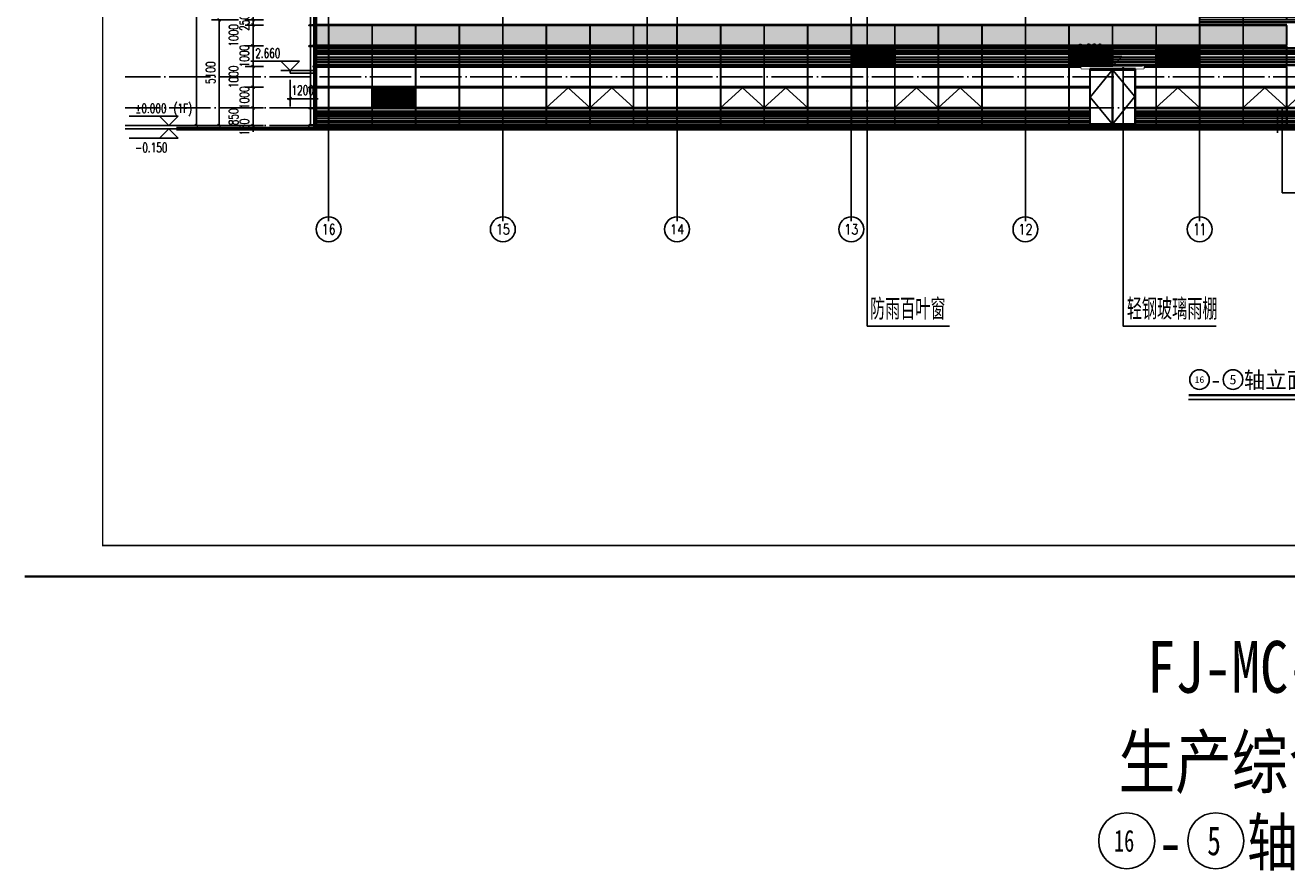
# Model space of a CAD drawing. Header units: millimetres. Extents: x 708158 to 1984082, y -168213 to -53.
# Tile 66 of 220: x 834323 to 895153, y -121889 to -81118. Entities that reach past the tile are written whole.
import ezdxf
from ezdxf.enums import TextEntityAlignment as Align

# ---------------------------------------------------------------- set-up
doc = ezdxf.new("R2010")
doc.units = ezdxf.units.MM
doc.header["$LTSCALE"] = 1000
doc.set_wipeout_variables(frame=1)
doc.linetypes.add('DOTE', pattern=[2.42, 2, -0.2, 0.02, -0.2])
doc.layers.get('0').update_dxf_attribs({"color": 8})
for name, color, linetype in [('230303生产综合楼-平面图_t8$0$DIM_IDEN', 3, 'Continuous'), ('A-ANNO-SYMB', 3, 'Continuous'), ('A-AXIS', 1, 'DOTE'), ('A-看线', 63, 'Continuous'), ('AXIS', 3, 'Continuous'), ('AXIS_TEXT', 7, 'Continuous'), ('DIM_ELEV', 3, 'Continuous'), ('DIM_LEAD', 3, 'Continuous'), ('DOTE', 1, 'DOTE'), ('PUB_DIM', 3, 'Continuous'), ('PUB_TEXT', 7, 'Continuous'), ('WINDOW', 4, 'Continuous'), ('立面加粗', 5, 'Continuous'), ('立面填充线2 穿孔板', 105, 'Continuous'), ('立面窗户线', 21, 'Continuous')]:
    doc.layers.add(name, color=color, linetype=linetype)
doc.layers.add('E-百叶', color=8, linetype='Continuous', lineweight=35)
doc.layers.add('图框', color=4, linetype='Continuous', lineweight=35)
doc.styles.add('-黑体', font='simhei.ttf', dxfattribs={"width": 0.8})
doc.styles.add('_TCH_AXIS', font='COMPLEX', dxfattribs={"bigfont": 'GBCBIG'})
doc.styles.add('_TCH_DIM', font='SIMPLEX', dxfattribs={"bigfont": 'GBCBIG'})
doc.styles.add('_TCH_DIM_T3', font='SIMPLEX', dxfattribs={"width": 0.705882, "bigfont": 'GBCBIG'})
doc.styles.add('_TCH_DYN', font='txt')
doc.dimstyles.new('_TCH_ARCH&&150', dxfattribs={"dimtxt": 446.25, "dimasz": 150, "dimexe": 375, "dimexo": 450, "dimgap": 189.375, "dimtad": 1, "dimdec": 0, "dimzin": 0, "dimdsep": 46, "dimtxsty": '_TCH_DIM_T3', "dimblk": 'ARCHTICK', "dimcen": 0.09, "dimclrt": 7, "dimazin": 2, "dimtfac": 1, "dimtdec": 0, "dimtix": 1, "dimtmove": 2, "dimatfit": 3, "dimfxl": 1, "dimtolj": 1, "dimtzin": 0, "dimarcsym": 0})

# ---------------------------------------------------------------- blocks, each defined once
blk = doc.blocks.new('A$C24AE1B25')
at = {"layer": '立面窗户线'}
blk.add_lwpolyline([(46850, 30), (0, 30), (-30, 30), (-300, 0), (-300, -30), (0, -30), (46850, -30)], dxfattribs=at)
blk = doc.blocks.new('A$C354F61B6')
at = {"layer": 'A-看线'}
for points in [[(0, 0), (2090, 0), (2090, -50), (0, -50)], [(2100, 0), (4190, 0), (4190, -50), (2100, -50)], [(4200, 0), (6290, 0), (6290, -50), (4200, -50)], [(6300, 0), (8390, 0), (8390, -50), (6300, -50)], [(0, -100), (2090, -100), (2090, -150), (0, -150)], [(0, -200), (2090, -200), (2090, -250), (0, -250)], [(0, -350), (2090, -350), (2090, -450), (0, -450)], [(0, -500), (2090, -500), (2090, -555), (0, -555)], [(2100, -100), (4190, -100), (4190, -150), (2100, -150)], [(2100, -200), (4190, -200), (4190, -250), (2100, -250)], [(2100, -350), (4190, -350), (4190, -450), (2100, -450)], [(2100, -500), (4190, -500), (4190, -555), (2100, -555)], [(4200, -100), (6290, -100), (6290, -150), (4200, -150)], [(4200, -200), (6290, -200), (6290, -250), (4200, -250)], [(4200, -350), (6290, -350), (6290, -450), (4200, -450)], [(4200, -500), (6290, -500), (6290, -555), (4200, -555)], [(6300, -100), (8390, -100), (8390, -150), (6300, -150)], [(6300, -200), (8390, -200), (8390, -250), (6300, -250)], [(6300, -350), (8390, -350), (8390, -450), (6300, -450)], [(6300, -500), (8390, -500), (8390, -555), (6300, -555)]]:
    blk.add_lwpolyline(points, close=True, dxfattribs=at)
at = {"layer": 'WINDOW'}
for points in [[(2090, 120), (2100, 120), (2100, -640), (2090, -640)], [(4190, 120), (4200, 120), (4200, -640), (4190, -640)], [(6290, 120), (6300, 120), (6300, -640), (6290, -640)], [(8390, 120), (8400, 120), (8400, -640), (8390, -640)]]:
    blk.add_lwpolyline(points, close=True, dxfattribs=at)
blk = doc.blocks.new('A$C5C1C4617')
at = {"layer": 'A-看线'}
for points in [[(10, -120), (650, -120), (650, -170), (10, -170)], [(10, -220), (650, -220), (650, -270), (10, -270)], [(10, -320), (650, -320), (650, -370), (10, -370)], [(10, -470), (650, -470), (650, -570), (10, -570)], [(10, -620), (650, -620), (650, -675), (10, -675)]]:
    blk.add_lwpolyline(points, close=True, dxfattribs=at)
at = {"layer": 'WINDOW'}
for points in [[(0, 0), (10, 0), (10, -760), (0, -760)], [(650, 0), (660, 0), (660, -760), (650, -760)]]:
    blk.add_lwpolyline(points, close=True, dxfattribs=at)
blk = doc.blocks.new('A$C599A3F4D')
at = {"layer": 'WINDOW'}
for points in [[(0, 0), (10, 0), (10, -940), (0, -940)], [(650, 0), (660, 0), (660, -940), (650, -940)]]:
    blk.add_lwpolyline(points, close=True, dxfattribs=at)
blk = doc.blocks.new('A$C230C5668')
at = {"layer": 'WINDOW'}
for points in [[(2090, 2000), (2100, 2000), (2100, 1060), (2090, 1060)], [(4190, 2000), (4200, 2000), (4200, 1060), (4190, 1060)], [(6290, 2000), (6300, 2000), (6300, 1060), (6290, 1060)], [(8390, 2000), (8400, 2000), (8400, 1060), (8390, 1060)], [(8390, 2000), (8400, 2000), (8400, 1060), (8390, 1060)], [(2090, 0), (2100, 0), (2100, -940), (2090, -940)], [(4190, 0), (4200, 0), (4200, -940), (4190, -940)], [(6290, 0), (6300, 0), (6300, -940), (6290, -940)], [(8390, 0), (8400, 0), (8400, -940), (8390, -940)], [(2090, -1000), (2100, -1000), (2100, -1940), (2090, -1940)], [(4190, -1000), (4200, -1000), (4200, -1940), (4190, -1940)], [(6290, -1000), (6300, -1000), (6300, -1940), (6290, -1940)], [(8390, -1000), (8400, -1000), (8400, -1940), (8390, -1940)]]:
    blk.add_lwpolyline(points, close=True, dxfattribs=at)
for points in [[(2100, -1940), (3145, -1000), (4190, -1940)], [(4200, -1940), (5245, -1000), (6290, -1940)]]:
    blk.add_lwpolyline(points, dxfattribs=at)
blk = doc.blocks.new('A$C570A7CAF')
at = {"layer": 'A-看线'}
for points in [[(10, -70), (650, -70), (650, -120), (10, -120)], [(10, -220), (650, -220), (650, -270), (10, -270)], [(10, -320), (650, -320), (650, -370), (10, -370)], [(10, -520), (650, -520), (650, -620), (10, -620)], [(10, -720), (650, -720), (650, -770), (10, -770)], [(10, -870), (650, -870), (650, -920), (10, -920)]]:
    blk.add_lwpolyline(points, close=True, dxfattribs=at)
at = {"layer": 'WINDOW'}
for points in [[(0, 0), (10, 0), (10, -940), (0, -940)], [(650, 0), (660, 0), (660, -940), (650, -940)]]:
    blk.add_lwpolyline(points, close=True, dxfattribs=at)
blk = doc.blocks.new('A$C48FF79B3')
at = {"layer": 'A-看线'}
for points in [[(0, -70), (2090, -70), (2090, -120), (0, -120)], [(0, -220), (2090, -220), (2090, -270), (0, -270)], [(0, -320), (2090, -320), (2090, -370), (0, -370)], [(0, -520), (2090, -520), (2090, -620), (0, -620)], [(2100, -70), (4190, -70), (4190, -120), (2100, -120)], [(2100, -220), (4190, -220), (4190, -270), (2100, -270)], [(2100, -320), (4190, -320), (4190, -370), (2100, -370)], [(2100, -520), (4190, -520), (4190, -620), (2100, -620)], [(4200, -70), (6290, -70), (6290, -120), (4200, -120)], [(4200, -220), (6290, -220), (6290, -270), (4200, -270)], [(4200, -320), (6290, -320), (6290, -370), (4200, -370)], [(4200, -520), (6290, -520), (6290, -620), (4200, -620)], [(6300, -70), (8390, -70), (8390, -120), (6300, -120)], [(6300, -220), (8390, -220), (8390, -270), (6300, -270)], [(6300, -320), (8390, -320), (8390, -370), (6300, -370)], [(6300, -520), (8390, -520), (8390, -620), (6300, -620)], [(0, -720), (2090, -720), (2090, -770), (0, -770)], [(0, -870), (2090, -870), (2090, -920), (0, -920)], [(2100, -720), (4190, -720), (4190, -770), (2100, -770)], [(2100, -870), (4190, -870), (4190, -920), (2100, -920)], [(4200, -720), (6290, -720), (6290, -770), (4200, -770)], [(4200, -870), (6290, -870), (6290, -920), (4200, -920)], [(6300, -720), (8390, -720), (8390, -770), (6300, -770)], [(6300, -870), (8390, -870), (8390, -920), (6300, -920)]]:
    blk.add_lwpolyline(points, close=True, dxfattribs=at)
at = {"layer": 'WINDOW'}
for points in [[(2090, 0), (2100, 0), (2100, -940), (2090, -940)], [(4190, 0), (4200, 0), (4200, -940), (4190, -940)], [(6290, 0), (6300, 0), (6300, -940), (6290, -940)], [(8390, 0), (8400, 0), (8400, -940), (8390, -940)]]:
    blk.add_lwpolyline(points, close=True, dxfattribs=at)
blk = doc.blocks.new('A$C2F0649D6')
at = {"layer": 'WINDOW'}
for points in [[(2090, 0), (2100, 0), (2100, -940), (2090, -940)], [(4190, 0), (4200, 0), (4200, -940), (4190, -940)], [(6290, 0), (6300, 0), (6300, -940), (6290, -940)], [(8390, 0), (8400, 0), (8400, -940), (8390, -940)], [(8390, 0), (8400, 0), (8400, -940), (8390, -940)]]:
    blk.add_lwpolyline(points, close=True, dxfattribs=at)
blk = doc.blocks.new('A$C18ED7D16')
at = {"layer": 'WINDOW'}
blk.add_lwpolyline([(-80, 285), (-480, 285), (-480, 415), (2520, 415), (2520, 285), (2120, 285), (2120, 225), (-80, 225)], close=True, dxfattribs=at)
blk.add_wipeout([(-480, 415), (-480, 285), (2520, 285), (2520, 415)]).dxf.layer = 'WINDOW'
blk.add_wipeout([(-80, 225), (2120, 225), (2120, -2400), (-80, -2400)]).dxf.layer = 'WINDOW'
for points in [[(2120, 285), (-80, 285)], [(1001, 205), (-60, -1088), (1000, -2380)], [(1041, 205), (2100, -1063), (1040, -2380)]]:
    blk.add_lwpolyline(points, dxfattribs=at)
for points in [[(-80, 225), (1021, 225), (1020, -2400), (-80, -2400)], [(-60, 205), (1001, 205), (1000, -2380), (-60, -2380)], [(2120, 225), (1021, 225), (1020, -2400), (2120, -2400)], [(2100, 205), (1041, 205), (1040, -2380), (2100, -2380)]]:
    blk.add_lwpolyline(points, close=True, dxfattribs=at)
blk = doc.blocks.new('A$C02054E28')
at = {"layer": 'A-看线'}
for points in [[(0, -170), (2090, -170), (2090, -270), (0, -270)], [(0, -370), (2090, -370), (2090, -420), (0, -420)], [(0, -520), (2090, -520), (2090, -570), (0, -570)], [(2100, -170), (4190, -170), (4190, -270), (2100, -270)], [(2100, -370), (4190, -370), (4190, -420), (2100, -420)], [(2100, -520), (4190, -520), (4190, -570), (2100, -570)], [(0, -750), (2090, -750), (2090, -800), (0, -800)], [(0, -850), (2090, -850), (2090, -950), (0, -950)], [(0, -1050), (2090, -1050), (2090, -1100), (0, -1100)], [(2100, -750), (4190, -750), (4190, -800), (2100, -800)], [(2100, -850), (4190, -850), (4190, -950), (2100, -950)], [(2100, -1050), (4190, -1050), (4190, -1100), (2100, -1100)]]:
    blk.add_lwpolyline(points, close=True, dxfattribs=at)
at = {"layer": 'WINDOW'}
for points in [[(2090, 0), (2100, 0), (2100, -640), (2090, -640)], [(4190, 0), (4200, 0), (4200, -640), (4190, -640)], [(2090, -700), (2100, -700), (2100, -1190), (2090, -1190)], [(2090, -1250), (2100, -1250), (2100, -2190), (2090, -2190)], [(4190, -1250), (4200, -1250), (4200, -2190), (4190, -2190)]]:
    blk.add_lwpolyline(points, close=True, dxfattribs=at)
blk = doc.blocks.new('A$C15bcb37a')
at = {"layer": 'A-看线'}
for points in [[(0, -2320), (2090, -2320), (2090, -2370), (0, -2370)], [(2100, -2320), (4190, -2320), (4190, -2370), (2100, -2370)], [(0, -2470), (2090, -2470), (2090, -2520), (0, -2520)], [(0, -2570), (2090, -2570), (2090, -2620), (0, -2620)], [(0, -2770), (2090, -2770), (2090, -2870), (0, -2870)], [(0, -2970), (2090, -2970), (2090, -3020), (0, -3020)], [(2100, -2470), (4190, -2470), (4190, -2520), (2100, -2520)], [(2100, -2570), (4190, -2570), (4190, -2620), (2100, -2620)], [(2100, -2770), (4190, -2770), (4190, -2870), (2100, -2870)], [(2100, -2970), (4190, -2970), (4190, -3020), (2100, -3020)], [(0, -3120), (2090, -3120), (2090, -3170), (0, -3170)], [(2100, -3120), (4190, -3120), (4190, -3170), (2100, -3170)], [(0, -5370), (2090, -5370), (2090, -5420), (0, -5420)], [(0, -5470), (2090, -5470), (2090, -5520), (0, -5520)], [(2100, -5370), (4190, -5370), (4190, -5420), (2100, -5420)], [(2100, -5470), (4190, -5470), (4190, -5520), (2100, -5520)], [(0, -5570), (2090, -5570), (2090, -5620), (0, -5620)], [(0, -5720), (2090, -5720), (2090, -5820), (0, -5820)], [(0, -5870), (2090, -5870), (2090, -5925), (0, -5925)], [(2100, -5570), (4190, -5570), (4190, -5620), (2100, -5620)], [(2100, -5720), (4190, -5720), (4190, -5820), (2100, -5820)], [(2100, -5870), (4190, -5870), (4190, -5925), (2100, -5925)]]:
    blk.add_lwpolyline(points, close=True, dxfattribs=at)
at = {"layer": 'WINDOW'}
for points in [[(-10, -1250), (0, -1250), (0, -2190), (-10, -2190)], [(4190, -1250), (4200, -1250), (4200, -2190), (4190, -2190)], [(4200, -1250), (4190, -1250), (4190, -2190), (4200, -2190)], [(2090, -2250), (2100, -2250), (2100, -3190), (2090, -3190)], [(4190, -2250), (4200, -2250), (4200, -3190), (4190, -3190)], [(4200, -2250), (4190, -2250), (4190, -3190), (4200, -3190)], [(-10, -3250), (0, -3250), (0, -4190), (-10, -4190)], [(2090, -3250), (2100, -3250), (2100, -4190), (2090, -4190)], [(4190, -3250), (4200, -3250), (4200, -4190), (4190, -4190)], [(4200, -3250), (4190, -3250), (4190, -4190), (4200, -4190)], [(-10, -4250), (0, -4250), (0, -5190), (-10, -5190)], [(2090, -4250), (2100, -4250), (2100, -5190), (2090, -5190)], [(4190, -4250), (4200, -4250), (4200, -5190), (4190, -5190)], [(4200, -4250), (4190, -4250), (4190, -5190), (4200, -5190)], [(2090, -5250), (2100, -5250), (2100, -6010), (2090, -6010)], [(4190, -5250), (4200, -5250), (4200, -6010), (4190, -6010)], [(4200, -5250), (4190, -5250), (4190, -6010), (4200, -6010)]]:
    blk.add_lwpolyline(points, close=True, dxfattribs=at)
blk.add_lwpolyline([(2100, -5190), (3145, -4250), (4190, -5190)], dxfattribs=at)
at = {"layer": 'A-看线'}
blk.add_blockref('A$C02054E28', (0, 0), dxfattribs=at)
blk = doc.blocks.new('A$Cc3478b20')
at = {"layer": 'E-百叶'}
blk.add_lwpolyline([(-395, 0), (1695, 0), (1695, -940), (-395, -940)], close=True, dxfattribs=at)
blk.add_wipeout([(-395, 0), (1695, 0), (1695, -940), (-395, -940)]).dxf.layer = 'E-百叶'
h = blk.add_hatch(dxfattribs=at)
h.set_pattern_fill('玻璃', color=256, scale=50)
h.set_pattern_definition([(0, (-760813.53, 77946.665), (0, 60), [])])
h.paths.add_polyline_path([(-395, 0), (1695, 0), (1695, -940), (-395, -940)])
blk = doc.blocks.new('byb')
at = {"layer": 'E-百叶'}
for p in [(884745, -82137), (895240, -82137), (899440, -82137), (861640, -84137)]:
    blk.add_blockref('A$Cc3478b20', p, dxfattribs=at)
blk = doc.blocks.new('A$C998f5811')
at = {"layer": '图框', "color": 4}
blk.add_line((-126150, 0), (0, 0), dxfattribs=at)
at = {"layer": '图框', "color": 4, "const_width": 74.2}
blk.add_lwpolyline([(-122400, 1500), (-1500, 1500), (-1500, 87600), (-122400, 87600)], close=True, dxfattribs=at)
blk = doc.blocks.new('_ArchTick')
at = {"color": 0, "linetype": 'ByBlock', "const_width": 0.3}
blk.add_lwpolyline([(-0.5, -0.5), (0.5, 0.5)], dxfattribs=at)
blk = doc.blocks.new('*D84')
at = {"layer": 'Defpoints', "color": 0, "transparency": 16777216}
for p in [(847103, -83297), (848303, -83297), (848303, -84660)]:
    blk.add_point(p, dxfattribs=at)
at = {"layer": 'PUB_DIM', "color": 0, "lineweight": -2, "transparency": 16777216}
for p, q in [((847103, -83747), (847103, -85035)), ((848303, -83747), (848303, -85035)), ((847103, -84660), (846953, -84660)), ((847103, -84660), (848303, -84660)), ((848303, -84660), (848453, -84660))]:
    blk.add_line(p, q, dxfattribs=at)
at = {"layer": 'PUB_DIM', "color": 0, "lineweight": -2, "transparency": 16777216, "xscale": 150, "yscale": 150, "zscale": 150}
blk.add_blockref('_ArchTick', (847103, -84660), dxfattribs=at)
at = {"layer": 'PUB_DIM', "color": 0, "lineweight": -2, "transparency": 16777216, "xscale": 150, "yscale": 150, "zscale": 150, "rotation": 180}
blk.add_blockref('_ArchTick', (848303, -84660), dxfattribs=at)
at = {"layer": 'PUB_DIM', "color": 7, "transparency": 16777216, "insert": (847703, -84248), "char_height": 446.2, "attachment_point": 5, "style": '_TCH_DIM_T3'}
blk.add_mtext('\\A1;1200', dxfattribs=at)
blk = doc.blocks.new('*D643')
at = {"layer": 'Defpoints', "color": 0, "transparency": 16777216}
for p in [(845307, -85957), (846255, -85957), (846255, -86107)]:
    blk.add_point(p, dxfattribs=at)
at = {"layer": 'PUB_DIM', "color": 0, "lineweight": -2, "transparency": 16777216}
for p, q in [((845805, -85957), (844932, -85957)), ((845805, -86107), (844932, -86107)), ((845307, -85957), (845307, -85807)), ((845307, -86107), (845307, -85957)), ((845307, -86107), (845307, -86257))]:
    blk.add_line(p, q, dxfattribs=at)
at = {"layer": 'PUB_DIM', "color": 0, "lineweight": -2, "transparency": 16777216, "xscale": 150, "yscale": 150, "zscale": 150}
for p, rotation in [((845307, -85957), 270), ((845307, -86107), 90)]:
    blk.add_blockref('_ArchTick', p, dxfattribs=dict(at, rotation=rotation))
at = {"layer": 'PUB_DIM', "color": 7, "transparency": 16777216, "insert": (844894, -86032), "char_height": 446.2, "attachment_point": 5, "rotation": 90, "style": '_TCH_DIM_T3'}
blk.add_mtext('\\A1;150', dxfattribs=at)
blk = doc.blocks.new('*D644')
at = {"layer": 'Defpoints', "color": 0, "transparency": 16777216}
for p in [(845307, -85107), (846255, -85107), (846255, -85957)]:
    blk.add_point(p, dxfattribs=at)
at = {"layer": 'PUB_DIM', "color": 0, "lineweight": -2, "transparency": 16777216}
for p, q in [((845805, -85107), (844932, -85107)), ((845307, -85957), (845307, -85107)), ((845805, -85957), (844932, -85957))]:
    blk.add_line(p, q, dxfattribs=at)
at = {"layer": 'PUB_DIM', "color": 0, "lineweight": -2, "transparency": 16777216, "xscale": 150, "yscale": 150, "zscale": 150}
for p, rotation in [((845307, -85107), 90), ((845307, -85957), 270)]:
    blk.add_blockref('_ArchTick', p, dxfattribs=dict(at, rotation=rotation))
at = {"layer": 'PUB_DIM', "color": 7, "transparency": 16777216, "insert": (844369, -85532), "char_height": 446.2, "attachment_point": 5, "rotation": 90, "style": '_TCH_DIM_T3'}
blk.add_mtext('\\A1;850', dxfattribs=at)
blk = doc.blocks.new('*D645')
at = {"layer": 'Defpoints', "color": 0, "transparency": 16777216}
for p in [(845307, -84107), (846255, -84107), (846255, -85107)]:
    blk.add_point(p, dxfattribs=at)
at = {"layer": 'PUB_DIM', "color": 0, "lineweight": -2, "transparency": 16777216}
for p, q in [((845805, -84107), (844932, -84107)), ((845307, -84107), (845307, -83957)), ((845307, -85107), (845307, -84107)), ((845805, -85107), (844932, -85107)), ((845307, -85107), (845307, -85257))]:
    blk.add_line(p, q, dxfattribs=at)
at = {"layer": 'PUB_DIM', "color": 0, "lineweight": -2, "transparency": 16777216, "xscale": 150, "yscale": 150, "zscale": 150}
for p, rotation in [((845307, -84107), 270), ((845307, -85107), 90)]:
    blk.add_blockref('_ArchTick', p, dxfattribs=dict(at, rotation=rotation))
at = {"layer": 'PUB_DIM', "color": 7, "transparency": 16777216, "insert": (844894, -84607), "char_height": 446.2, "attachment_point": 5, "rotation": 90, "style": '_TCH_DIM_T3'}
blk.add_mtext('\\A1;1000', dxfattribs=at)
blk = doc.blocks.new('*D646')
at = {"layer": 'Defpoints', "color": 0, "transparency": 16777216}
for p in [(845307, -83107), (846255, -83107), (846255, -84107)]:
    blk.add_point(p, dxfattribs=at)
at = {"layer": 'PUB_DIM', "color": 0, "lineweight": -2, "transparency": 16777216}
for p, q in [((845805, -83107), (844932, -83107)), ((845307, -84107), (845307, -83107)), ((845805, -84107), (844932, -84107))]:
    blk.add_line(p, q, dxfattribs=at)
at = {"layer": 'PUB_DIM', "color": 0, "lineweight": -2, "transparency": 16777216, "xscale": 150, "yscale": 150, "zscale": 150}
for p, rotation in [((845307, -83107), 90), ((845307, -84107), 270)]:
    blk.add_blockref('_ArchTick', p, dxfattribs=dict(at, rotation=rotation))
at = {"layer": 'PUB_DIM', "color": 7, "transparency": 16777216, "insert": (844369, -83607), "char_height": 446.2, "attachment_point": 5, "rotation": 90, "style": '_TCH_DIM_T3'}
blk.add_mtext('\\A1;1000', dxfattribs=at)
blk = doc.blocks.new('*D647')
at = {"layer": 'Defpoints', "color": 0, "transparency": 16777216}
for p in [(845307, -82107), (846255, -82107), (846255, -83107)]:
    blk.add_point(p, dxfattribs=at)
at = {"layer": 'PUB_DIM', "color": 0, "lineweight": -2, "transparency": 16777216}
for p, q in [((845805, -82107), (844932, -82107)), ((845307, -82107), (845307, -81957)), ((845307, -83107), (845307, -82107)), ((845805, -83107), (844932, -83107)), ((845307, -83107), (845307, -83257))]:
    blk.add_line(p, q, dxfattribs=at)
at = {"layer": 'PUB_DIM', "color": 0, "lineweight": -2, "transparency": 16777216, "xscale": 150, "yscale": 150, "zscale": 150}
for p, rotation in [((845307, -82107), 270), ((845307, -83107), 90)]:
    blk.add_blockref('_ArchTick', p, dxfattribs=dict(at, rotation=rotation))
at = {"layer": 'PUB_DIM', "color": 7, "transparency": 16777216, "insert": (844894, -82607), "char_height": 446.2, "attachment_point": 5, "rotation": 90, "style": '_TCH_DIM_T3'}
blk.add_mtext('\\A1;1000', dxfattribs=at)
blk = doc.blocks.new('*D648')
at = {"layer": 'Defpoints', "color": 0, "transparency": 16777216}
for p in [(845307, -81107), (846255, -81107), (846255, -82107)]:
    blk.add_point(p, dxfattribs=at)
at = {"layer": 'PUB_DIM', "color": 0, "lineweight": -2, "transparency": 16777216}
for p, q in [((845805, -81107), (844932, -81107)), ((845307, -82107), (845307, -81107)), ((845805, -82107), (844932, -82107))]:
    blk.add_line(p, q, dxfattribs=at)
at = {"layer": 'PUB_DIM', "color": 0, "lineweight": -2, "transparency": 16777216, "xscale": 150, "yscale": 150, "zscale": 150}
for p, rotation in [((845307, -81107), 90), ((845307, -82107), 270)]:
    blk.add_blockref('_ArchTick', p, dxfattribs=dict(at, rotation=rotation))
at = {"layer": 'PUB_DIM', "color": 7, "transparency": 16777216, "insert": (844369, -81607), "char_height": 446.2, "attachment_point": 5, "rotation": 90, "style": '_TCH_DIM_T3'}
blk.add_mtext('\\A1;1000', dxfattribs=at)
blk = doc.blocks.new('*D649')
at = {"layer": 'Defpoints', "color": 0, "transparency": 16777216}
for p in [(845307, -80857), (846255, -80857), (846255, -81107)]:
    blk.add_point(p, dxfattribs=at)
at = {"layer": 'PUB_DIM', "color": 0, "lineweight": -2, "transparency": 16777216}
for p, q in [((845805, -80857), (844932, -80857)), ((845307, -80857), (845307, -80707)), ((845307, -81107), (845307, -80857)), ((845805, -81107), (844932, -81107)), ((845307, -81107), (845307, -81257))]:
    blk.add_line(p, q, dxfattribs=at)
at = {"layer": 'PUB_DIM', "color": 0, "lineweight": -2, "transparency": 16777216, "xscale": 150, "yscale": 150, "zscale": 150}
for p, rotation in [((845307, -80857), 270), ((845307, -81107), 90)]:
    blk.add_blockref('_ArchTick', p, dxfattribs=dict(at, rotation=rotation))
at = {"layer": 'PUB_DIM', "color": 7, "transparency": 16777216, "insert": (844894, -80982), "char_height": 446.2, "attachment_point": 5, "rotation": 90, "style": '_TCH_DIM_T3'}
blk.add_mtext('\\A1;250', dxfattribs=at)
blk = doc.blocks.new('*D719')
at = {"layer": 'Defpoints', "color": 0, "transparency": 16777216}
for p in [(842578, -37657), (845052, -37657), (845052, -85957)]:
    blk.add_point(p, dxfattribs=at)
at = {"layer": 'PUB_DIM', "color": 0, "lineweight": -2, "transparency": 16777216}
for p, q in [((844602, -37657), (842203, -37657)), ((842578, -85957), (842578, -37657)), ((844602, -85957), (842203, -85957))]:
    blk.add_line(p, q, dxfattribs=at)
at = {"layer": 'PUB_DIM', "color": 0, "lineweight": -2, "transparency": 16777216, "xscale": 150, "yscale": 150, "zscale": 150}
for p, rotation in [((842578, -37657), 90), ((842578, -85957), 270)]:
    blk.add_blockref('_ArchTick', p, dxfattribs=dict(at, rotation=rotation))
at = {"layer": 'PUB_DIM', "color": 7, "transparency": 16777216, "insert": (842166, -61807), "char_height": 446.2, "attachment_point": 5, "rotation": 90, "style": '_TCH_DIM_T3'}
blk.add_mtext('\\A1;48300', dxfattribs=at)
blk = doc.blocks.new('*D720')
at = {"layer": 'Defpoints', "color": 0, "transparency": 16777216}
for p in [(843675, -80857), (845052, -80857), (845052, -85957)]:
    blk.add_point(p, dxfattribs=at)
at = {"layer": 'PUB_DIM', "color": 0, "lineweight": -2, "transparency": 16777216}
for p, q in [((844602, -80857), (843300, -80857)), ((843675, -85957), (843675, -80857)), ((844602, -85957), (843300, -85957))]:
    blk.add_line(p, q, dxfattribs=at)
at = {"layer": 'PUB_DIM', "color": 0, "lineweight": -2, "transparency": 16777216, "xscale": 150, "yscale": 150, "zscale": 150}
for p, rotation in [((843675, -80857), 90), ((843675, -85957), 270)]:
    blk.add_blockref('_ArchTick', p, dxfattribs=dict(at, rotation=rotation))
at = {"layer": 'PUB_DIM', "color": 7, "transparency": 16777216, "insert": (843262, -83407), "char_height": 446.2, "attachment_point": 5, "rotation": 90, "style": '_TCH_DIM_T3'}
blk.add_mtext('\\A1;5100', dxfattribs=at)

msp = doc.modelspace()

# ---------------------------------------------------------------- hatches: boundary and pattern name
at = {"layer": '立面填充线2 穿孔板'}
for points in [[(848308, -81136.7), (895148, -81136.7), (895148, -82076.7), (848308, -82076.7)], [(848308, -82136.7), (895148, -82136.7), (895148, -83076.7), (848308, -83076.7)], [(848308, -85136.7), (895178, -85136.7), (895178, -85896.7), (848308, -85896.7)]]:
    msp.add_hatch(color=256, dxfattribs=at).paths.add_polyline_path(points)

# ---------------------------------------------------------------- linework, layer by layer
at = {"layer": '230303生产综合楼-平面图_t8$0$DIM_IDEN'}
msp.add_line((894928, -89204.5), (900103, -89204.5), dxfattribs=at)
at = {"layer": 'A-ANNO-SYMB', "const_width": 105}
msp.add_lwpolyline([(890418.7, -98953.6), (900635.7, -98953.6)], dxfattribs=at)
at = {"layer": 'A-ANNO-SYMB'}
msp.add_lwpolyline([(890418.7, -99163.6), (900635.7, -99163.6)], dxfattribs=at)
at = {"layer": 'A-AXIS'}
for p, q in [((949740, -85956.7), (839134.6, -85956.7)), ((949740, -86106.7), (839134.6, -86106.7))]:
    msp.add_line(p, q, dxfattribs=at)
at = {"layer": 'A-看线'}
for points in [[(848308, -81136.7), (895148, -81136.7), (895148, -82076.7), (848308, -82076.7)], [(848308, -82136.7), (895148, -82136.7), (895148, -83076.7), (848308, -83076.7)], [(848308, -85136.7), (895178, -85136.7), (895178, -85896.7), (848308, -85896.7)]]:
    msp.add_lwpolyline(points, close=True, dxfattribs=at)
at = {"layer": 'AXIS'}
for p, q in [((848953, -87432.6), (848953, -89728.7)), ((857353, -87432.6), (857353, -89728.7)), ((865753, -87432.6), (865753, -89728.7)), ((874153, -87432.6), (874153, -89728.7)), ((882553, -87432.6), (882553, -89728.7)), ((890953, -87432.6), (890953, -89728.7)), ((848953, -89307.3), (848953, -90558.4)), ((857353, -89307.3), (857353, -90558.4)), ((865753, -89307.3), (865753, -90558.4)), ((874153, -89307.3), (874153, -90558.4)), ((882553, -89307.3), (882553, -90558.4)), ((890953, -89307.3), (890953, -90558.4))]:
    msp.add_line(p, q, dxfattribs=at)
for centre in [(848953, -90958.4), (857353, -90958.4), (865753, -90958.4), (874153, -90958.4), (882553, -90958.4), (890953, -90958.4)]:
    msp.add_circle(centre, 600, dxfattribs=at)
at = {"layer": 'DIM_ELEV'}
for p, q in [((847553, -82846.7), (845205.5, -82846.7)), ((847103, -83296.7), (846653, -82846.7)), ((848153, -83296.7), (846653, -83296.7)), ((847103, -83296.7), (847553, -82846.7)), ((841689.4, -85506.7), (839341.9, -85506.7)), ((841239.4, -85956.7), (840789.4, -85506.7)), ((841239.4, -85956.7), (841689.4, -85506.7)), ((842289.4, -85956.7), (840789.4, -85956.7)), ((841239.4, -86106.7), (840789.4, -86556.7)), ((842289.4, -86106.7), (840789.4, -86106.7)), ((841239.4, -86106.7), (841689.4, -86556.7)), ((841689.4, -86556.7), (839341.9, -86556.7))]:
    msp.add_line(p, q, dxfattribs=at)
at = {"layer": 'DIM_LEAD'}
for p, q in [((848075, -85136.7), (848075, -32009.6)), ((848075, -82098.7), (848075, -32009.6)), ((848075, -84098.7), (848075, -32009.6)), ((848075, -85136.7), (848075, -32009.6)), ((848075, -85136.7), (848075, -32009.6)), ((848075, -85911.7), (848075, -32009.6)), ((874919.8, -95627.2), (878887.4, -95627.2))]:
    msp.add_line(p, q, dxfattribs=at)
at = {"layer": 'DIM_LEAD', "const_width": 60}
for points in [[(848075, -81128.7, 1), (848075, -81068.7, 1)], [(848075, -82128.7, 1), (848075, -82068.7, 1)], [(848075, -84128.7, 1), (848075, -84068.7, 1)], [(848075, -85166.7, 1), (848075, -85106.7, 1)], [(848075, -85166.7, 1), (848075, -85106.7, 1)], [(848075, -85166.7, 1), (848075, -85106.7, 1)], [(848075, -85941.7, 1), (848075, -85881.7, 1)], [(864316.6, -85926.7, 1), (864316.6, -85866.7, 1)], [(864316.6, -85926.7, 1), (864316.6, -85866.7, 1)]]:
    msp.add_lwpolyline(points, format="xyb", close=True, dxfattribs=at)
at = {"layer": 'DOTE'}
for p, q in [((848953, -87432.6), (848953, -34939.7)), ((848953, -87432.6), (848953, -34939.7)), ((857353, -87432.6), (857353, -34939.7)), ((865753, -87432.6), (865753, -34939.7)), ((874153, -87432.6), (874153, -34939.7)), ((882553, -87432.6), (882553, -34939.7)), ((890953, -87432.6), (890953, -34939.7))]:
    msp.add_line(p, q, dxfattribs=at)
at = {"layer": 'PUB_TEXT'}
for centre, radius in [((890943.7, -98204), 472.5), ((892560.7, -98204), 472.5), ((887433.6, -120442.6), 1350), ((891729.8, -120442.6), 1350)]:
    msp.add_circle(centre, radius, dxfattribs=at)
at = {"layer": 'WINDOW'}
for points in [[(851048, -81136.7), (851058, -81136.7), (851058, -82076.7), (851048, -82076.7)], [(853148, -81136.7), (853158, -81136.7), (853158, -82076.7), (853148, -82076.7)], [(855248, -81136.7), (855258, -81136.7), (855258, -82076.7), (855248, -82076.7)], [(857348, -81136.7), (857358, -81136.7), (857358, -82076.7), (857348, -82076.7)], [(857348, -81136.7), (857358, -81136.7), (857358, -82076.7), (857348, -82076.7)], [(865748, -82136.7), (865758, -82136.7), (865758, -83076.7), (865748, -83076.7)], [(847103, -83426.7), (847103, -83296.7), (848308, -83296.7), (848308, -83426.7)], [(851048, -83136.7), (851058, -83136.7), (851058, -84076.7), (851048, -84076.7)], [(853148, -83136.7), (853158, -83136.7), (853158, -84076.7), (853148, -84076.7)], [(855248, -83136.7), (855258, -83136.7), (855258, -84076.7), (855248, -84076.7)], [(857348, -83136.7), (857358, -83136.7), (857358, -84076.7), (857348, -84076.7)], [(884648, -83136.7), (884658, -83136.7), (884658, -84076.7), (884648, -84076.7)], [(888848, -83136.7), (888858, -83136.7), (888858, -84076.7), (888848, -84076.7)], [(851048, -84136.7), (851058, -84136.7), (851058, -85076.7), (851048, -85076.7)], [(853148, -84136.7), (853158, -84136.7), (853158, -85076.7), (853148, -85076.7)], [(855248, -84136.7), (855258, -84136.7), (855258, -85076.7), (855248, -85076.7)], [(857348, -84136.7), (857358, -84136.7), (857358, -85076.7), (857348, -85076.7)], [(884648, -84136.7), (884658, -84136.7), (884658, -85076.7), (884648, -85076.7)], [(886748, -84136.7), (886758, -84136.7), (886758, -85076.7), (886748, -85076.7)], [(888848, -84136.7), (888858, -84136.7), (888858, -85076.7), (888848, -85076.7)]]:
    msp.add_lwpolyline(points, close=True, dxfattribs=at)
msp.add_lwpolyline([(886758, -83496.7), (886758, -84076.7), (886748, -84076.7), (886748, -83496.7)], dxfattribs=at)
at = {"layer": '立面加粗', "const_width": 50}
msp.add_lwpolyline([(848302.3, -85956.7), (848302.3, -76336.7), (874152.3, -76336.7), (874152.3, -85956.7)], close=True, dxfattribs=at)
at = {"layer": '立面窗户线'}
for points in [[(895148, -83076.7), (848303, -83076.7), (848213, -83076.7), (848213, -83136.7), (848303, -83136.7), (895148, -83136.7)], [(895153, -84076.7), (848303, -84076.7), (848273, -84076.7), (848003, -84106.7), (848003, -84136.7), (848303, -84136.7), (895153, -84136.7)], [(895153, -84076.7), (941973, -84076.7), (942003, -84076.7), (942273, -84106.7), (942273, -84136.7), (941973, -84136.7), (895153, -84136.7)], [(895153, -85076.7), (848303, -85076.7), (848273, -85076.7), (848003, -85106.7), (848003, -85136.7), (848303, -85136.7), (895153, -85136.7)], [(895153, -85076.7), (942003, -85076.7), (942033, -85076.7), (942303, -85106.7), (942303, -85136.7), (942003, -85136.7), (895153, -85136.7)]]:
    msp.add_lwpolyline(points, dxfattribs=at)
msp.add_lwpolyline([(848003, -85956.7), (942303, -85956.7), (942303, -86106.7), (848003, -86106.7)], close=True, dxfattribs=at)

# ---------------------------------------------------------------- block references
msp.add_blockref('A$C15bcb37a', (890958, -79886.7))
at = {"xscale": -1}
msp.add_blockref('A$C15bcb37a', (899348, -79886.7), dxfattribs=at)
at = {"layer": 'A-看线'}
for p in [(848958, -85256.7), (857358, -85256.7), (865758, -85256.7), (874158, -85256.7), (882558, -85256.7)]:
    msp.add_blockref('A$C354F61B6', p, dxfattribs=at)
at = {"layer": 'WINDOW'}
for name, p in [('A$C599A3F4D', (848298, -81136.7)), ('A$C230C5668', (857358, -83136.7)), ('A$C230C5668', (865758, -83136.7)), ('A$C230C5668', (874158, -83136.7)), ('A$C2F0649D6', (882558, -81136.7)), ('A$C570A7CAF', (848298, -82136.7)), ('A$C48FF79B3', (848958, -82136.7)), ('A$C48FF79B3', (857358, -82136.7)), ('A$C48FF79B3', (865758, -82136.7)), ('A$C48FF79B3', (874158, -82136.7)), ('A$C48FF79B3', (882558, -82136.7)), ('A$C599A3F4D', (848298, -83136.7)), ('A$C599A3F4D', (848298, -84136.7)), ('A$C5C1C4617', (848298, -85136.7))]:
    msp.add_blockref(name, p, dxfattribs=at)
at = {"layer": '立面窗户线'}
for p in [(848303, -81106.7), (848303, -82106.7), (848303, -85926.7)]:
    msp.add_blockref('A$C24AE1B25', p, dxfattribs=at)

# ---------------------------------------------------------------- texts
at = {"layer": 'AXIS_TEXT', "style": '_TCH_AXIS'}
for s, height, p, p2 in [('16', 492.67, (848612.9, -91204.7), (849293.2, -91204.7)), ('15', 492.67, (857012.9, -91204.7), (857693.2, -91204.7)), ('14', 471.11, (865405.3, -91193.9), (866100.8, -91193.9)), ('13', 492.67, (873812.9, -91204.7), (874493.2, -91204.7)), ('12', 492.67, (882212.9, -91204.7), (882893.2, -91204.7)), ('11', 553.14, (890637, -91234.9), (891269.1, -91234.9))]:
    msp.add_text(s, height=height, dxfattribs=at).set_placement(p, p2, align=Align.FIT)
at = {"layer": 'PUB_TEXT'}
for s, height, style, width, p in [('2.660', 446.25, '_TCH_DIM', 0.705882, (845412.5, -82689.2)), ('%%P0.000', 446.25, '_TCH_DIM', 0.705882, (839626.9, -85349.2)), ('(1F)', 446.25, '_TCH_DIM', 0.705882, (841471.9, -85349.2)), ('-0.150', 446.25, '_TCH_DIM', 0.705882, (839614.9, -87239.2)), ('轴立面图', 2253.16, '-黑体', 0.8, (893229.8, -121642.6)), ('-', 2253.2, '-黑体', 0.8, (888933.6, -121642.6))]:
    msp.add_text(s, height=height, dxfattribs=dict(at, style=style, width=width)).set_placement(p)
for s, height, style, p in [('防雨百叶窗', 1012.77, '_TCH_DIM', (875053.8, -95312.2)), ('轻钢玻璃雨棚', 1012.77, '_TCH_DIM', (887438.2, -95312.2)), ('轴立面图', 793.04, '_TCH_DYN', (893085.7, -98624)), ('-', 793, '_TCH_DYN', (891468.7, -98624))]:
    msp.add_text(s, height=height, dxfattribs=dict(at, style=style)).set_placement(p)
for s, height, style, width, p, p2 in [('16', 319.98, '_TCH_DYN', 1.022857, (890709.6, -98364), (891177.7, -98364)), ('5', 455.8, '_TCH_DYN', 1.034682, (892392.1, -98431.9), (892729.4, -98431.9)), ('5', 1394.1, '-黑体', 0.823121, (891317.3, -121139.6), (891977.4, -121139.6)), ('16', 1055.86, '-黑体', 0.809091, (886819.3, -120970.5), (887802.2, -120970.5))]:
    msp.add_text(s, height=height, dxfattribs=dict(at, style=style, width=width)).set_placement(p, p2, align=Align.FIT)
at = {"layer": 'PUB_TEXT', "style": '-黑体', "width": 0.8}
for s, p in [('FJ-MC-21', (893861.5, -113305)), ('生产综合楼', (893861.5, -117890.4))]:
    msp.add_text(s, height=2500, dxfattribs=at).set_placement(p, align=Align.CENTER)

# ---------------------------------------------------------------- dimensions: what is measured, and where the dimension line sits
at = {"layer": 'PUB_DIM'}
for p1, p2, distance, picture, middle in [((845051.5, -85956.7), (845051.5, -37656.7), 2473.1, '*D719', (842165.9, -61806.7)), ((845051.5, -85956.7), (845051.5, -80856.7), 1376.7, '*D720', (843262.3, -83406.7)), ((846254.6, -81106.7), (846254.6, -80856.7), 947.8, '*D649', (844894.4, -80981.7)), ((846254.6, -83106.7), (846254.6, -82106.7), 947.8, '*D647', (844894.4, -82606.7)), ((847103, -83296.7), (848303, -83296.7), -1363.7, '*D84', (847703, -84247.9)), ((846254.6, -85106.7), (846254.6, -84106.7), 947.8, '*D645', (844894.4, -84606.7)), ((846254.6, -86106.7), (846254.6, -85956.7), 947.8, '*D643', (844894.4, -86031.7))]:
    dim = msp.add_aligned_dim(p1=p1, p2=p2, distance=distance, dimstyle='_TCH_ARCH&&150', dxfattribs=at)
    dim.commit()
    dim.dimension.update_dxf_attribs({"geometry": picture, "text_midpoint": middle})
for base, p1, p2, picture, middle in [((845306.9, -81106.7), (846254.6, -82106.7), (846254.6, -81106.7), '*D648', (844369.4, -81606.7)), ((845306.9, -83106.7), (846254.6, -84106.7), (846254.6, -83106.7), '*D646', (844369.4, -83606.7)), ((845306.9, -85106.7), (846254.6, -85956.7), (846254.6, -85106.7), '*D644', (844369.4, -85531.7))]:
    dim = msp.add_linear_dim(base=base, p1=p1, p2=p2, angle=90, dimstyle='_TCH_ARCH&&150', dxfattribs=at)
    dim.commit()
    dim.dimension.update_dxf_attribs({"geometry": picture, "text_midpoint": middle, "dimtype": 129})

# ---------------------------------------------------------------- next in the draw order: block references
msp.add_blockref('A$C18ED7D16', (885733, -83491.7))

# ---------------------------------------------------------------- next in the draw order: linework, layer by layer
at = {"layer": 'A-AXIS'}
for p, q in [((949740, -85956.7), (839134.6, -85956.7)), ((949740, -86106.7), (839134.6, -86106.7))]:
    msp.add_line(p, q, dxfattribs=at)
at = {"layer": '立面加粗', "const_width": 200}
msp.add_lwpolyline([(848304.9, -86029.2), (848308, -37629.2), (942003, -37484.2), (941999.9, -85884.2)], close=True, dxfattribs=at)
msp.add_lwpolyline([(841616.1, -86106.7), (950001.2, -86106.7)], dxfattribs=at)

# ---------------------------------------------------------------- next in the draw order: block references
at = {"layer": 'E-百叶'}
msp.add_blockref('byb', (-10186.8, 0), dxfattribs=at)

# ---------------------------------------------------------------- next in the draw order: linework, layer by layer
at = {"layer": '230303生产综合楼-平面图_t8$0$DIM_IDEN'}
msp.add_line((894928, -85076.7), (894928, -89204.5), dxfattribs=at)
at = {"layer": '230303生产综合楼-平面图_t8$0$DIM_IDEN', "const_width": 75}
msp.add_lwpolyline([(894703, -85076.7), (894703, -86309.6)], dxfattribs=at)
at = {"layer": 'A-AXIS'}
for p, q in [((949740, -83606.7), (839134.6, -83606.7)), ((949740, -85106.7), (839134.6, -85106.7))]:
    msp.add_line(p, q, dxfattribs=at)
at = {"layer": 'DIM_ELEV'}
for p, q in [((887203, -82626.7), (884855.5, -82626.7)), ((886753, -83076.7), (886303, -82626.7)), ((886753, -83076.7), (887203, -82626.7)), ((888203, -83076.7), (886303, -83076.7))]:
    msp.add_line(p, q, dxfattribs=at)
at = {"layer": 'DIM_LEAD'}
for p, q in [((864316.6, -85896.7), (864311.6, -32009.6)), ((864316.3, -83110.9), (864311.6, -32009.6)), ((864316.6, -85896.7), (864311.6, -32009.6)), ((874919.8, -79510.1), (874919.8, -95627.2)), ((874919.8, -84771.3), (874919.8, -95627.2))]:
    msp.add_line(p, q, dxfattribs=at)
at = {"layer": 'DIM_LEAD', "const_width": 60}
for points in [[(864316.4, -83140.9, 1), (864316.3, -83080.9, 1)], [(887263, -83214.6, 1), (887263, -83154.6, 1)], [(874919.8, -84741.3, 1), (874919.8, -84801.3, 1)]]:
    msp.add_lwpolyline(points, format="xyb", close=True, dxfattribs=at)
at = {"layer": 'DIM_LEAD'}
msp.add_lwpolyline([(891749.9, -95627.2), (887263, -95627.2), (887263, -83184.6)], dxfattribs=at)
at = {"layer": 'WINDOW'}
msp.add_lwpolyline([(888858, -85076.7), (889903, -84136.7), (890948, -85076.7)], dxfattribs=at)

# ---------------------------------------------------------------- next in the draw order: block references
msp.add_blockref('A$C998f5811', (960457.6, -107699.9))

# ---------------------------------------------------------------- next in the draw order: texts
at = {"layer": 'PUB_TEXT', "style": '_TCH_DIM', "width": 0.705882}
msp.add_text('2.880', height=446.25, dxfattribs=at).set_placement((885062.5, -82469.2))

doc.saveas('drawing.dxf')
